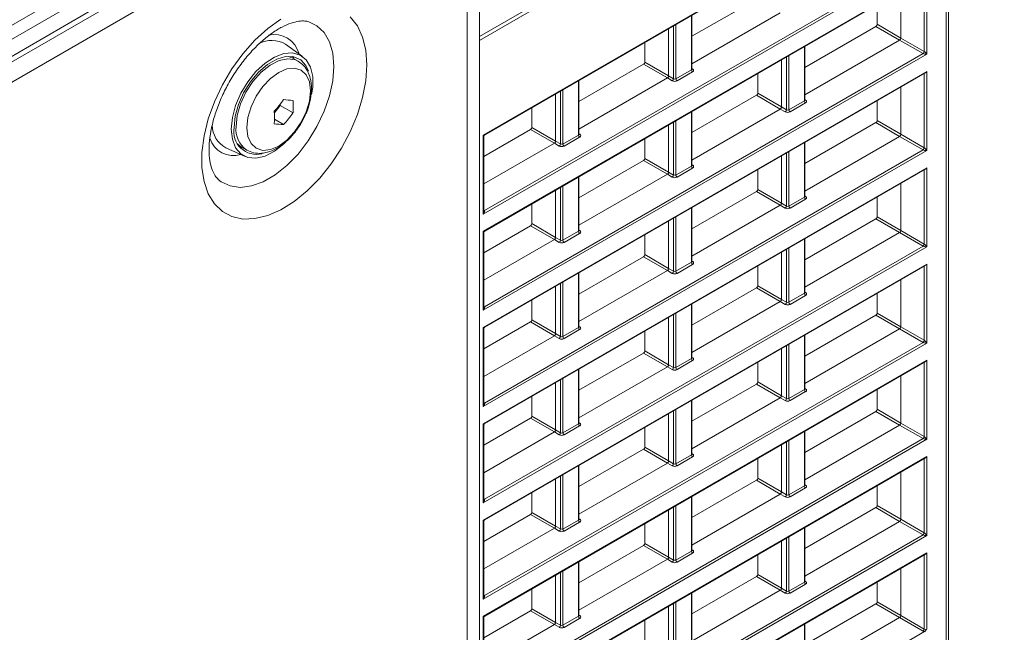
# Model space of a CAD drawing. Header units: millimetres. Extents: x 0 to 1118, y 0 to 864.
# Tile 226 of 256: x 955 to 984, y 368 to 386. Entities that reach past the tile are written whole.
import ezdxf

# ---------------------------------------------------------------- set-up
doc = ezdxf.new("R2010")
doc.units = ezdxf.units.MM

msp = doc.modelspace()

# ---------------------------------------------------------------- linework, layer by layer
at = {"color": 9, "linetype": 'Continuous', "lineweight": 0}
for p, q in [((884.531, 344.967), (1016.53, 421.169)), ((1016.634, 420.82), (884.635, 344.619)), ((884.635, 344.124), (1016.634, 420.326)), ((883.983, 342.983), (1016.79, 419.651)), ((969.021, 382.576), (981.98, 390.056)), ((981.98, 387.747), (969.021, 380.266)), ((969.057, 380.368), (981.874, 387.767)), ((969.021, 379.763), (981.98, 387.243)), ((981.91, 385.015), (981.91, 387.186)), ((981.98, 387.243), (981.98, 384.934)), ((975.105, 384.481), (975.105, 386.071)), ((974.58, 384.22), (974.58, 385.768)), ((974.65, 385.808), (974.65, 384.219)), ((981.19, 385.349), (980.495, 385.75)), ((980.531, 385.811), (981.225, 385.41)), ((981.874, 384.954), (981.19, 385.349)), ((981.225, 385.41), (981.91, 385.015)), ((978.407, 383.575), (978.407, 385.164)), ((981.98, 384.934), (969.021, 377.453)), ((969.057, 377.555), (981.874, 384.954)), ((977.882, 383.313), (977.882, 384.861)), ((977.952, 384.901), (977.952, 383.312)), ((974.4, 384.242), (973.705, 384.643)), ((973.741, 384.704), (974.435, 384.303)), ((975.119, 384.516), (975.141, 384.503)), ((969.021, 376.95), (981.98, 384.43)), ((974.545, 384.159), (974.4, 384.242)), ((974.435, 384.303), (974.58, 384.22)), ((974.65, 384.219), (975.105, 384.481)), ((975.139, 384.421), (974.685, 384.158)), ((981.91, 382.202), (981.91, 384.373)), ((981.98, 384.43), (981.98, 382.121)), ((971.803, 382.575), (971.803, 384.164)), ((971.278, 382.314), (971.278, 383.861)), ((971.348, 383.902), (971.348, 382.313)), ((977.702, 383.335), (977.007, 383.737)), ((977.043, 383.798), (977.738, 383.397)), ((977.847, 383.252), (977.702, 383.335)), ((977.738, 383.397), (977.882, 383.313)), ((977.952, 383.312), (978.407, 383.575)), ((978.442, 383.514), (977.987, 383.251)), ((978.422, 383.609), (978.443, 383.596)), ((975.105, 381.668), (975.105, 383.258)), ((970.438, 382.798), (971.133, 382.397)), ((974.58, 381.407), (974.58, 382.955)), ((974.65, 382.995), (974.65, 381.406)), ((981.19, 382.536), (980.495, 382.937)), ((980.531, 382.998), (981.225, 382.597)), ((969.021, 380.266), (969.021, 382.576)), ((971.098, 382.336), (970.403, 382.737)), ((971.348, 382.313), (971.803, 382.575)), ((971.837, 382.514), (971.383, 382.252)), ((971.817, 382.61), (971.838, 382.597)), ((981.874, 382.141), (981.19, 382.536)), ((981.225, 382.597), (981.91, 382.202)), ((971.242, 382.252), (971.098, 382.336)), ((971.133, 382.397), (971.278, 382.314)), ((978.407, 380.762), (978.407, 382.351)), ((981.98, 382.121), (969.021, 374.64)), ((969.057, 374.742), (981.874, 382.141)), ((977.882, 380.5), (977.882, 382.048)), ((977.952, 382.088), (977.952, 380.499)), ((969.021, 374.137), (981.98, 381.617)), ((974.4, 381.429), (973.705, 381.83)), ((973.741, 381.891), (974.435, 381.49)), ((974.65, 381.406), (975.105, 381.668)), ((975.139, 381.608), (974.685, 381.345)), ((975.119, 381.703), (975.141, 381.69)), ((981.98, 381.617), (981.98, 379.308)), ((971.803, 379.762), (971.803, 381.351)), ((974.545, 381.346), (974.4, 381.429)), ((974.435, 381.49), (974.58, 381.407)), ((981.91, 379.389), (981.91, 381.56)), ((971.278, 379.501), (971.278, 381.048)), ((971.348, 381.089), (971.348, 379.5)), ((977.702, 380.523), (977.007, 380.924)), ((977.043, 380.985), (977.738, 380.584)), ((977.952, 380.499), (978.407, 380.762)), ((978.422, 380.796), (978.443, 380.783)), ((977.847, 380.439), (977.702, 380.523)), ((977.738, 380.584), (977.882, 380.5)), ((978.442, 380.701), (977.987, 380.438)), ((969.036, 380.381), (969.057, 380.368)), ((974.65, 380.182), (974.65, 378.593)), ((975.105, 378.855), (975.105, 380.445)), ((980.531, 380.185), (981.225, 379.784)), ((971.098, 379.523), (970.403, 379.924)), ((970.438, 379.985), (971.133, 379.584)), ((974.58, 378.594), (974.58, 380.142)), ((981.19, 379.723), (980.495, 380.124)), ((969.021, 377.453), (969.021, 379.763)), ((971.348, 379.5), (971.803, 379.762)), ((971.837, 379.701), (971.383, 379.439)), ((971.817, 379.797), (971.838, 379.784)), ((981.874, 379.328), (981.19, 379.723)), ((981.225, 379.784), (981.91, 379.389)), ((981.98, 379.308), (969.021, 371.827)), ((969.057, 371.929), (981.874, 379.328)), ((971.242, 379.439), (971.098, 379.523)), ((971.133, 379.584), (971.278, 379.501)), ((978.407, 377.949), (978.407, 379.538)), ((974.4, 378.616), (973.705, 379.017)), ((973.741, 379.079), (974.435, 378.677)), ((977.882, 377.687), (977.882, 379.235)), ((977.952, 379.275), (977.952, 377.686)), ((969.021, 371.324), (981.98, 378.804)), ((974.65, 378.593), (975.105, 378.855)), ((975.139, 378.795), (974.685, 378.532)), ((975.119, 378.89), (975.141, 378.877)), ((981.91, 376.576), (981.91, 378.747)), ((981.98, 378.804), (981.98, 376.495)), ((971.803, 376.949), (971.803, 378.538)), ((974.545, 378.533), (974.4, 378.616)), ((974.435, 378.677), (974.58, 378.594)), ((971.278, 376.688), (971.278, 378.235)), ((971.348, 378.276), (971.348, 376.687)), ((977.043, 378.172), (977.738, 377.771)), ((977.702, 377.71), (977.007, 378.111)), ((977.952, 377.686), (978.407, 377.949)), ((978.442, 377.888), (977.987, 377.625)), ((978.422, 377.983), (978.443, 377.97)), ((975.105, 376.042), (975.105, 377.632)), ((977.847, 377.626), (977.702, 377.71)), ((977.738, 377.771), (977.882, 377.687)), ((969.036, 377.568), (969.057, 377.555)), ((974.58, 375.781), (974.58, 377.329)), ((974.65, 377.369), (974.65, 375.78)), ((981.19, 376.91), (980.495, 377.311)), ((980.531, 377.372), (981.225, 376.971)), ((971.098, 376.71), (970.403, 377.111)), ((970.438, 377.172), (971.133, 376.771)), ((969.021, 374.64), (969.021, 376.95)), ((971.133, 376.771), (971.278, 376.688)), ((971.348, 376.687), (971.803, 376.949)), ((971.837, 376.888), (971.383, 376.626)), ((971.817, 376.984), (971.838, 376.971)), ((978.407, 375.136), (978.407, 376.725)), ((981.874, 376.515), (981.19, 376.91)), ((981.225, 376.971), (981.91, 376.576)), ((981.98, 376.495), (969.021, 369.014)), ((969.057, 369.116), (981.874, 376.515)), ((971.242, 376.626), (971.098, 376.71)), ((977.952, 376.462), (977.952, 374.873)), ((974.4, 375.803), (973.705, 376.204)), ((973.741, 376.266), (974.435, 375.864)), ((977.882, 374.874), (977.882, 376.422)), ((969.021, 368.511), (981.98, 375.991)), ((974.435, 375.864), (974.58, 375.781)), ((974.65, 375.78), (975.105, 376.042)), ((975.139, 375.982), (974.685, 375.719)), ((975.119, 376.077), (975.141, 376.064)), ((981.91, 373.763), (981.91, 375.934)), ((981.98, 375.991), (981.98, 373.682)), ((971.803, 374.136), (971.803, 375.725)), ((974.545, 375.72), (974.4, 375.803)), ((971.278, 373.875), (971.278, 375.422)), ((971.348, 375.463), (971.348, 373.874)), ((977.702, 374.897), (977.007, 375.298)), ((977.043, 375.359), (977.738, 374.958)), ((977.952, 374.873), (978.407, 375.136)), ((978.442, 375.075), (977.987, 374.812)), ((978.422, 375.17), (978.443, 375.157)), ((969.036, 374.755), (969.057, 374.742)), ((975.105, 373.229), (975.105, 374.819)), ((977.847, 374.813), (977.702, 374.897)), ((977.738, 374.958), (977.882, 374.874)), ((974.58, 372.968), (974.58, 374.516)), ((974.65, 374.556), (974.65, 372.967)), ((981.19, 374.097), (980.495, 374.498)), ((980.531, 374.559), (981.225, 374.158)), ((969.021, 371.827), (969.021, 374.137)), ((971.098, 373.897), (970.403, 374.298)), ((970.438, 374.359), (971.133, 373.958)), ((971.348, 373.874), (971.803, 374.136)), ((971.817, 374.171), (971.838, 374.158)), ((981.225, 374.158), (981.91, 373.763)), ((971.242, 373.813), (971.098, 373.897)), ((971.133, 373.958), (971.278, 373.875)), ((971.837, 374.075), (971.383, 373.813)), ((978.407, 372.323), (978.407, 373.912)), ((981.874, 373.702), (981.19, 374.097)), ((981.98, 373.682), (969.021, 366.201)), ((969.057, 366.303), (981.874, 373.702)), ((977.882, 372.061), (977.882, 373.609)), ((977.952, 373.649), (977.952, 372.06)), ((974.4, 372.99), (973.705, 373.391)), ((973.741, 373.453), (974.435, 373.051)), ((975.119, 373.264), (975.141, 373.251)), ((969.021, 365.698), (981.98, 373.178)), ((974.545, 372.907), (974.4, 372.99)), ((974.435, 373.051), (974.58, 372.968)), ((974.65, 372.967), (975.105, 373.229)), ((975.139, 373.169), (974.685, 372.906)), ((981.91, 370.95), (981.91, 373.121)), ((981.98, 373.178), (981.98, 370.869)), ((971.803, 371.323), (971.803, 372.912)), ((971.278, 371.062), (971.278, 372.609)), ((971.348, 372.65), (971.348, 371.061)), ((977.702, 372.084), (977.007, 372.485)), ((977.043, 372.546), (977.738, 372.145)), ((977.738, 372.145), (977.882, 372.061)), ((977.952, 372.06), (978.407, 372.323)), ((978.442, 372.262), (977.987, 371.999)), ((978.422, 372.357), (978.443, 372.344)), ((969.036, 371.942), (969.057, 371.929)), ((975.105, 370.416), (975.105, 372.006)), ((977.847, 372), (977.702, 372.084)), ((970.438, 371.546), (971.133, 371.145)), ((974.58, 370.155), (974.58, 371.703)), ((974.65, 371.743), (974.65, 370.154)), ((981.19, 371.284), (980.495, 371.685)), ((980.531, 371.746), (981.225, 371.345)), ((969.021, 369.014), (969.021, 371.324)), ((971.098, 371.084), (970.403, 371.485)), ((971.348, 371.061), (971.803, 371.323)), ((971.837, 371.262), (971.383, 371)), ((971.817, 371.358), (971.838, 371.345)), ((981.874, 370.889), (981.19, 371.284)), ((981.225, 371.345), (981.91, 370.95)), ((971.242, 371), (971.098, 371.084)), ((971.133, 371.145), (971.278, 371.062)), ((978.407, 369.51), (978.407, 371.099)), ((981.98, 370.869), (969.021, 363.388)), ((969.057, 363.49), (981.874, 370.889)), ((977.882, 369.248), (977.882, 370.796)), ((977.952, 370.837), (977.952, 369.247)), ((974.4, 370.177), (973.705, 370.578)), ((973.741, 370.64), (974.435, 370.238)), ((974.65, 370.154), (975.105, 370.416)), ((975.119, 370.451), (975.141, 370.438)), ((969.021, 362.885), (981.98, 370.365)), ((971.803, 368.51), (971.803, 370.099)), ((974.545, 370.094), (974.4, 370.177)), ((974.435, 370.238), (974.58, 370.155)), ((975.139, 370.356), (974.685, 370.093)), ((981.91, 368.137), (981.91, 370.308)), ((981.98, 370.365), (981.98, 368.136)), ((971.348, 369.837), (971.348, 368.248)), ((971.278, 368.249), (971.278, 369.796)), ((977.702, 369.271), (977.007, 369.672)), ((977.043, 369.733), (977.738, 369.332)), ((978.422, 369.544), (978.443, 369.531)), ((977.847, 369.187), (977.702, 369.271)), ((977.738, 369.332), (977.882, 369.248)), ((977.952, 369.247), (978.407, 369.51)), ((978.442, 369.449), (977.987, 369.186)), ((969.036, 369.129), (969.057, 369.116)), ((975.105, 367.603), (975.105, 369.193)), ((971.098, 368.271), (970.403, 368.672)), ((970.438, 368.733), (971.133, 368.332)), ((974.58, 367.342), (974.58, 368.89)), ((974.65, 368.93), (974.65, 367.341)), ((981.19, 368.471), (980.495, 368.872)), ((980.531, 368.933), (981.225, 368.532)), ((969.021, 366.201), (969.021, 368.511)), ((971.348, 368.248), (971.803, 368.51)), ((971.837, 368.449), (971.383, 368.187)), ((971.817, 368.545), (971.838, 368.532)), ((981.874, 368.076), (981.19, 368.471)), ((981.225, 368.532), (981.91, 368.137)), ((971.242, 368.188), (971.098, 368.271)), ((971.133, 368.332), (971.278, 368.249)), ((978.407, 366.697), (978.407, 368.286))]:
    msp.add_line(p, q, dxfattribs=at)
at = {"color": 7, "linetype": 'Continuous', "lineweight": 15}
for p, q in [((884.531, 343.895), (1016.53, 420.097)), ((968.911, 385.453), (982.622, 393.368)), ((982.551, 393.216), (968.911, 385.342)), ((982.551, 353.69), (982.551, 393.216)), ((982.622, 393.368), (982.622, 353.649)), ((969.061, 382.582), (981.919, 390.005)), ((968.911, 339.883), (968.911, 388.365)), ((968.551, 339.677), (968.551, 388.159)), ((968.552, 339.676), (968.552, 388.158)), ((969.061, 379.769), (981.944, 387.206)), ((981.225, 385.41), (981.225, 386.791)), ((975.119, 385.46), (977.007, 386.55)), ((980.531, 385.811), (980.531, 386.39)), ((975.119, 384.657), (977.702, 386.148)), ((975.119, 384.502), (975.119, 386.079)), ((974.435, 385.684), (974.435, 384.303)), ((978.422, 384.553), (980.495, 385.75)), ((978.422, 383.751), (981.19, 385.349)), ((963.741, 384.869), (963.244, 385.228)), ((973.741, 384.704), (973.741, 385.283)), ((978.422, 383.596), (978.422, 385.172)), ((963.458, 384.819), (963.313, 384.875)), ((963.608, 384.733), (963.458, 384.819)), ((977.738, 384.778), (977.738, 383.397)), ((971.817, 383.553), (973.705, 384.643)), ((969.061, 376.956), (981.944, 384.393)), ((971.817, 382.751), (974.4, 384.242)), ((977.043, 383.798), (977.043, 384.376)), ((971.817, 382.596), (971.817, 384.173)), ((981.225, 382.597), (981.225, 383.978)), ((971.133, 383.778), (971.133, 382.397)), ((975.119, 382.647), (977.007, 383.737)), ((962.913, 383.217), (963.088, 383.434)), ((963.088, 383.434), (963.088, 383.482)), ((963.459, 383.22), (963.088, 383.434)), ((970.438, 382.798), (970.438, 383.377)), ((975.119, 381.844), (977.702, 383.335)), ((980.531, 382.998), (980.531, 383.577)), ((975.119, 381.689), (975.119, 383.266)), ((963.185, 382.88), (962.915, 383.035)), ((974.435, 382.871), (974.435, 381.49)), ((978.422, 381.74), (980.495, 382.937)), ((969.036, 381.948), (970.403, 382.737)), ((969.036, 380.344), (969.036, 382.538)), ((973.741, 381.891), (973.741, 382.47)), ((978.422, 380.938), (981.19, 382.536)), ((961.497, 382.202), (962.057, 381.951)), ((961.986, 382.205), (961.905, 382.211)), ((961.958, 382.221), (962.108, 382.135)), ((969.036, 381.146), (971.098, 382.336)), ((978.422, 380.783), (978.422, 382.359)), ((977.738, 381.965), (977.738, 380.584)), ((971.817, 380.74), (973.705, 381.83)), ((969.061, 374.143), (981.944, 381.58)), ((971.817, 379.938), (974.4, 381.429)), ((971.817, 379.783), (971.817, 381.36)), ((977.043, 380.985), (977.043, 381.563)), ((981.225, 379.784), (981.225, 381.165)), ((971.133, 380.965), (971.133, 379.584)), ((975.119, 379.834), (977.007, 380.924)), ((980.531, 380.185), (980.531, 380.764)), ((970.438, 379.985), (970.438, 380.564)), ((975.119, 379.031), (977.702, 380.523)), ((975.119, 378.876), (975.119, 380.453)), ((969.036, 379.135), (970.403, 379.924)), ((974.435, 380.058), (974.435, 378.677)), ((978.422, 378.927), (980.495, 380.124)), ((969.036, 377.532), (969.036, 379.725)), ((973.741, 379.079), (973.741, 379.657)), ((978.422, 378.125), (981.19, 379.723)), ((969.036, 378.333), (971.098, 379.523)), ((978.422, 377.97), (978.422, 379.546)), ((971.817, 377.927), (973.705, 379.017)), ((977.738, 379.152), (977.738, 377.771)), ((969.061, 371.33), (981.944, 378.767)), ((977.043, 378.172), (977.043, 378.75)), ((971.817, 377.125), (974.4, 378.616)), ((971.817, 376.97), (971.817, 378.547)), ((971.133, 378.152), (971.133, 376.771)), ((981.225, 376.971), (981.225, 378.352)), ((975.119, 377.021), (977.007, 378.111)), ((980.531, 377.372), (980.531, 377.951)), ((970.438, 377.172), (970.438, 377.751)), ((975.119, 376.218), (977.702, 377.71)), ((975.119, 376.063), (975.119, 377.64)), ((978.422, 376.114), (980.495, 377.311)), ((969.036, 376.322), (970.403, 377.111)), ((974.435, 377.245), (974.435, 375.864)), ((969.036, 374.719), (969.036, 376.912)), ((973.741, 376.266), (973.741, 376.844)), ((978.422, 375.312), (981.19, 376.91)), ((978.422, 375.157), (978.422, 376.733)), ((969.036, 375.52), (971.098, 376.71)), ((971.817, 375.114), (973.705, 376.204)), ((977.738, 376.339), (977.738, 374.958)), ((969.061, 368.517), (981.944, 375.954)), ((977.043, 375.359), (977.043, 375.938)), ((971.817, 374.312), (974.4, 375.803)), ((971.817, 374.157), (971.817, 375.734)), ((971.133, 375.339), (971.133, 373.958)), ((975.119, 374.208), (977.007, 375.298)), ((981.225, 374.158), (981.225, 375.539)), ((980.531, 374.559), (980.531, 375.138)), ((970.438, 374.359), (970.438, 374.938)), ((975.119, 373.405), (977.702, 374.897)), ((975.119, 373.25), (975.119, 374.827)), ((974.435, 374.432), (974.435, 373.051)), ((978.422, 373.301), (980.495, 374.498)), ((969.036, 373.509), (970.403, 374.298)), ((969.036, 371.906), (969.036, 374.099)), ((969.036, 372.707), (971.098, 373.897)), ((973.741, 373.453), (973.741, 374.031)), ((978.422, 372.499), (981.19, 374.097)), ((978.422, 372.344), (978.422, 373.92)), ((971.817, 372.301), (973.705, 373.391)), ((977.738, 373.526), (977.738, 372.145)), ((969.061, 365.704), (981.944, 373.141)), ((971.817, 371.499), (974.4, 372.99)), ((977.043, 372.546), (977.043, 373.125)), ((971.817, 371.344), (971.817, 372.921)), ((981.225, 371.345), (981.225, 372.726)), ((971.133, 372.526), (971.133, 371.145)), ((975.119, 371.395), (977.007, 372.485)), ((970.438, 371.546), (970.438, 372.125)), ((980.531, 371.746), (980.531, 372.325)), ((975.119, 370.592), (977.702, 372.084)), ((975.119, 370.437), (975.119, 372.014)), ((974.435, 371.619), (974.435, 370.238)), ((978.422, 370.488), (980.495, 371.685)), ((969.036, 370.696), (970.403, 371.485)), ((969.036, 369.093), (969.036, 371.286)), ((978.422, 369.686), (981.19, 371.284)), ((969.036, 369.894), (971.098, 371.084)), ((973.741, 370.64), (973.741, 371.218)), ((978.422, 369.531), (978.422, 371.107)), ((977.738, 370.713), (977.738, 369.332)), ((971.817, 369.488), (973.705, 370.578)), ((969.061, 362.891), (981.944, 370.328)), ((971.817, 368.686), (974.4, 370.177)), ((971.817, 368.531), (971.817, 370.108)), ((977.043, 369.733), (977.043, 370.312)), ((981.225, 368.532), (981.225, 369.913)), ((971.133, 369.713), (971.133, 368.332)), ((975.119, 368.582), (977.007, 369.672)), ((970.438, 368.733), (970.438, 369.312)), ((975.119, 367.779), (977.702, 369.271)), ((980.531, 368.933), (980.531, 369.512)), ((975.119, 367.624), (975.119, 369.201)), ((969.036, 367.883), (970.403, 368.672)), ((974.435, 368.806), (974.435, 367.425)), ((978.422, 367.675), (980.495, 368.872)), ((969.036, 366.28), (969.036, 368.473)), ((973.741, 367.827), (973.741, 368.405)), ((978.422, 366.873), (981.19, 368.471)), ((969.036, 367.081), (971.098, 368.271)), ((978.422, 366.718), (978.422, 368.294)), ((969.082, 360.651), (981.919, 368.061))]:
    msp.add_line(p, q, dxfattribs=at)
at = {"color": 9, "linetype": 'Continuous', "lineweight": 0, "flags": 128}
for points in [[(963.106, 385.965), (962.72, 385.689), (962.346, 385.348), (961.995, 384.953), (961.675, 384.513), (961.395, 384.04), (961.161, 383.547), (960.981, 383.045), (960.858, 382.548), (960.795, 382.069), (960.795, 381.62), (960.858, 381.213), (960.981, 380.858), (961.161, 380.565), (961.395, 380.341), (961.675, 380.192), (961.995, 380.121), (962.346, 380.132), (962.72, 380.222), (963.106, 380.391), (963.494, 380.633), (963.875, 380.943), (964.239, 381.312), (964.575, 381.731), (964.876, 382.189), (965.134, 382.673), (965.342, 383.173), (965.494, 383.674), (965.587, 384.163), (965.619, 384.629)], [(965.619, 384.629), (965.587, 385.058), (965.494, 385.44), (965.342, 385.766), (965.134, 386.025)], [(963.918, 385.887), (964.16, 385.77), (964.37, 385.569), (964.526, 385.298), (964.622, 384.965), (964.654, 384.582), (964.622, 384.162), (964.526, 383.719), (964.37, 383.268), (964.16, 382.824), (963.902, 382.404), (963.605, 382.02), (963.279, 381.686), (962.936, 381.414), (962.586, 381.212), (962.243, 381.088), (961.917, 381.046), (961.62, 381.087), (961.362, 381.209), (961.273, 381.279)], [(961.797, 382.821), (961.83, 383.145), (961.928, 383.487), (962.085, 383.826), (962.289, 384.14), (962.53, 384.409), (962.791, 384.618), (963.057, 384.752), (963.309, 384.803), (963.534, 384.768), (963.619, 384.726)], [(962.109, 382.79), (962.141, 382.53), (962.234, 382.324), (962.382, 382.187), (962.575, 382.127), (962.8, 382.149), (963.041, 382.252), (963.282, 382.428), (963.507, 382.665), (963.7, 382.948), (963.848, 383.256), (963.941, 383.569), (963.973, 383.866), (963.941, 384.126), (963.848, 384.332), (963.7, 384.469), (963.507, 384.529), (963.282, 384.507), (963.041, 384.404), (962.8, 384.228), (962.575, 383.991), (962.382, 383.709), (962.234, 383.4), (962.141, 383.087), (962.109, 382.79)]]:
    msp.add_lwpolyline(points, dxfattribs=at)
at = {"color": 7, "linetype": 'Continuous', "lineweight": 15, "flags": 128}
for points in [[(961.656, 382.75), (961.688, 383.086), (961.783, 383.441), (961.935, 383.797), (962.137, 384.132), (962.377, 384.431), (962.642, 384.676), (962.919, 384.854), (963.192, 384.956), (963.446, 384.976), (963.668, 384.913), (963.846, 384.771), (963.971, 384.557), (964.035, 384.283), (964.035, 383.963), (964.004, 383.757)], [(963.91, 384.443), (963.836, 384.605), (963.683, 384.773), (963.482, 384.862), (963.244, 384.869), (962.984, 384.793), (962.715, 384.638), (962.455, 384.413), (962.217, 384.132), (962.016, 383.81), (961.863, 383.467), (961.768, 383.122), (961.736, 382.796)], [(963.44, 384.87), (963.482, 384.81), (963.486, 384.803)], [(963.252, 382.374), (963.192, 382.316), (962.919, 382.103), (962.642, 381.962), (962.377, 381.9), (962.137, 381.922), (961.935, 382.025), (961.783, 382.205), (961.688, 382.45), (961.656, 382.75)], [(961.837, 382.319), (961.85, 382.305), (961.958, 382.221)]]:
    msp.add_lwpolyline(points, dxfattribs=at)
at = {"color": 9, "linetype": 'Continuous', "lineweight": 0}
for centre, radius, start, end in [((962.908, 384.763), 0.749, 14.1385, 102.747), ((981.83, 385.02), 0.0793, 303.5222, 356.4778), ((975.125, 384.526), 0.0278, 257.7331, 303.5435), ((974.501, 384.225), 0.0793, 303.5222, 356.4778), ((974.727, 384.222), 0.077, 182.6523, 236.7703), ((975.182, 384.485), 0.077, 182.6523, 236.7703), ((978.484, 383.578), 0.077, 182.6523, 236.7703), ((978.427, 383.619), 0.0278, 257.7331, 303.5435), ((977.803, 383.318), 0.0793, 303.5222, 356.4778), ((978.029, 383.316), 0.077, 182.6523, 236.7703), ((962.513, 382.732), 0.721, 172.8586, 236.1209), ((961.724, 382.709), 0.736, 197.8129, 286.85), ((971.879, 382.579), 0.077, 182.6523, 236.7703), ((971.823, 382.62), 0.0278, 257.7331, 303.5435), ((971.199, 382.319), 0.0793, 303.5222, 356.4778), ((971.425, 382.316), 0.077, 182.6523, 236.7703), ((981.83, 382.207), 0.0793, 303.5222, 356.4778), ((975.182, 381.672), 0.077, 182.6523, 236.7703), ((975.125, 381.713), 0.0278, 257.7331, 303.5435), ((974.501, 381.412), 0.0793, 303.5222, 356.4778), ((974.727, 381.409), 0.077, 182.6523, 236.7703), ((978.484, 380.765), 0.077, 182.6523, 236.7703), ((978.427, 380.806), 0.0278, 257.7331, 303.5435), ((977.803, 380.505), 0.0793, 303.5222, 356.4778), ((978.029, 380.503), 0.077, 182.6523, 236.7703), ((969.042, 380.391), 0.0274, 255.9919, 303.7184), ((971.879, 379.766), 0.077, 182.6523, 236.7703), ((971.823, 379.807), 0.0278, 257.7331, 303.5435), ((971.199, 379.506), 0.0793, 303.5222, 356.4778), ((971.425, 379.503), 0.077, 182.6523, 236.7703), ((981.83, 379.394), 0.0793, 303.5222, 356.4778), ((975.182, 378.859), 0.077, 182.6523, 236.7703), ((975.125, 378.9), 0.0278, 257.7331, 303.5435), ((974.501, 378.599), 0.0793, 303.5222, 356.4778), ((974.727, 378.597), 0.077, 182.6523, 236.7703), ((978.484, 377.952), 0.077, 182.6523, 236.7703), ((978.427, 377.993), 0.0278, 257.7331, 303.5435), ((977.803, 377.692), 0.0793, 303.5222, 356.4778), ((978.029, 377.69), 0.077, 182.6523, 236.7703), ((969.042, 377.578), 0.0274, 255.9919, 303.7184), ((971.879, 376.953), 0.077, 182.6523, 236.7703), ((971.823, 376.994), 0.0278, 257.7331, 303.5435), ((971.199, 376.693), 0.0793, 303.5222, 356.4778), ((971.425, 376.69), 0.077, 182.6523, 236.7703), ((981.83, 376.581), 0.0793, 303.5222, 356.4778), ((975.182, 376.046), 0.077, 182.6523, 236.7703), ((975.125, 376.087), 0.0278, 257.7331, 303.5435), ((974.501, 375.786), 0.0793, 303.5222, 356.4778), ((974.727, 375.784), 0.077, 182.6523, 236.7703), ((978.484, 375.139), 0.077, 182.6523, 236.7703), ((978.427, 375.18), 0.0278, 257.7331, 303.5435), ((969.042, 374.765), 0.0274, 255.9919, 303.7184), ((977.803, 374.879), 0.0793, 303.5222, 356.4778), ((978.029, 374.877), 0.077, 182.6523, 236.7703), ((971.879, 374.14), 0.077, 182.6523, 236.7703), ((971.823, 374.181), 0.0278, 257.7331, 303.5435), ((971.199, 373.88), 0.0793, 303.5222, 356.4778), ((971.425, 373.877), 0.077, 182.6523, 236.7703), ((981.83, 373.768), 0.0793, 303.5222, 356.4778), ((975.182, 373.233), 0.077, 182.6523, 236.7703), ((975.125, 373.274), 0.0278, 257.7331, 303.5435), ((974.501, 372.973), 0.0793, 303.5222, 356.4778), ((974.727, 372.971), 0.077, 182.6523, 236.7703), ((978.484, 372.326), 0.077, 182.6523, 236.7703), ((978.427, 372.367), 0.0278, 257.7331, 303.5435), ((969.042, 371.952), 0.0277, 257.5371, 303.5633), ((977.803, 372.066), 0.0793, 303.5222, 356.4778), ((978.029, 372.064), 0.077, 182.6523, 236.7703), ((971.879, 371.327), 0.077, 182.6523, 236.7703), ((971.823, 371.368), 0.0278, 257.7331, 303.5435), ((971.199, 371.067), 0.0793, 303.5222, 356.4778), ((971.425, 371.064), 0.077, 182.6523, 236.7703), ((981.83, 370.955), 0.0793, 303.5222, 356.4778), ((975.182, 370.42), 0.077, 182.6523, 236.7703), ((975.125, 370.461), 0.0278, 257.7331, 303.5435), ((974.501, 370.16), 0.0793, 303.5222, 356.4778), ((974.727, 370.158), 0.077, 182.6523, 236.7703), ((978.427, 369.554), 0.0278, 257.7331, 303.5435), ((977.803, 369.253), 0.0793, 303.5222, 356.4778), ((978.029, 369.251), 0.077, 182.6523, 236.7703), ((978.484, 369.513), 0.077, 182.6523, 236.7703), ((969.042, 369.139), 0.0277, 257.5371, 303.5633), ((971.879, 368.514), 0.077, 182.6523, 236.7703), ((971.823, 368.555), 0.0278, 257.7331, 303.5435), ((971.199, 368.254), 0.0793, 303.5222, 356.4778), ((971.425, 368.251), 0.077, 182.6523, 236.7703), ((981.83, 368.142), 0.0793, 303.5222, 356.4778)]:
    msp.add_arc(centre, radius, start, end, dxfattribs=at)
at = {"color": 7, "linetype": 'Continuous', "lineweight": 15}
for centre, radius, start, end in [((962.836, 384.551), 0.79, 58.9306, 118.4862), ((959.472, 386.314), 4.593, 318.4767, 323.9341), ((963.701, 387.841), 4.262, 263.041, 266.7399), ((959.806, 383.403), 3.658, 357.1372, 2.8628), ((959.258, 383.087), 3.658, 357.1372, 2.8628), ((959.746, 385.924), 4.593, 318.4767, 323.9341), ((961.877, 382.891), 0.786, 182.1605, 241.1423), ((962.395, 382.678), 0.67, 169.9194, 283.222), ((963.427, 387.135), 4.262, 263.041, 266.7399)]:
    msp.add_arc(centre, radius, start, end, dxfattribs=at)
for centre, major_axis, ratio, start_param, end_param in [((980.495, 385.791), (0.025, 0.0433), 0.577557, 3.927062, 5.497554), ((981.19, 385.39), (0.025, 0.0433), 0.577557, 3.927062, 5.497554), ((973.705, 384.684), (0.025, 0.0433), 0.577557, 3.927062, 5.497554), ((981.944, 384.451), (0.0354, 0.0612), 0.577335, 3.92695, 4.71243), ((977.007, 383.777), (0.025, 0.0433), 0.577557, 3.927062, 5.497554), ((970.403, 382.778), (0.025, 0.0433), 0.577557, 3.927062, 5.497554), ((980.495, 382.978), (0.025, 0.0433), 0.577557, 3.927062, 5.497554), ((981.19, 382.577), (0.025, 0.0433), 0.577557, 3.927062, 5.497554), ((973.705, 381.871), (0.025, 0.0433), 0.577557, 3.927062, 5.497554), ((981.944, 381.638), (0.0354, 0.0612), 0.577335, 3.92695, 4.71243), ((977.007, 380.964), (0.025, 0.0433), 0.577557, 3.927062, 5.497554), ((980.495, 380.165), (0.025, 0.0433), 0.577557, 3.927062, 5.497554), ((970.403, 379.965), (0.025, 0.0433), 0.577557, 3.927062, 5.497554), ((981.19, 379.764), (0.025, 0.0433), 0.577557, 3.927062, 5.497554), ((973.705, 379.058), (0.025, 0.0433), 0.577557, 3.927062, 5.497554), ((981.944, 378.825), (0.0354, 0.0612), 0.577335, 3.92695, 4.71243), ((977.007, 378.151), (0.025, 0.0433), 0.577557, 3.927062, 5.497554), ((980.495, 377.352), (0.025, 0.0433), 0.577557, 3.927062, 5.497554), ((970.403, 377.152), (0.025, 0.0433), 0.577557, 3.927062, 5.497554), ((981.19, 376.951), (0.025, 0.0433), 0.577557, 3.927062, 5.497554), ((973.705, 376.245), (0.025, 0.0433), 0.577557, 3.927062, 5.497554), ((981.944, 376.012), (0.0354, 0.0612), 0.577335, 3.92695, 4.71243), ((977.007, 375.338), (0.025, 0.0433), 0.577557, 3.927062, 5.497554), ((980.495, 374.539), (0.025, 0.0433), 0.577557, 3.927062, 5.497554), ((970.403, 374.339), (0.025, 0.0433), 0.577557, 3.927062, 5.497554), ((981.19, 374.138), (0.025, 0.0433), 0.577557, 3.927062, 5.497554), ((973.705, 373.432), (0.025, 0.0433), 0.577557, 3.927062, 5.497554), ((981.944, 373.199), (0.0354, 0.0612), 0.577335, 3.92695, 4.71243), ((977.007, 372.525), (0.025, 0.0433), 0.577557, 3.927062, 5.497554), ((970.403, 371.526), (0.025, 0.0433), 0.577557, 3.927062, 5.497554), ((980.495, 371.726), (0.025, 0.0433), 0.577557, 3.927062, 5.497554), ((981.19, 371.325), (0.025, 0.0433), 0.577557, 3.927062, 5.497554), ((973.705, 370.619), (0.025, 0.0433), 0.577557, 3.927062, 5.497554), ((981.944, 370.386), (0.0354, 0.0612), 0.577335, 3.92695, 4.71243), ((977.007, 369.712), (0.025, 0.0433), 0.577557, 3.927062, 5.497554), ((970.403, 368.713), (0.025, 0.0433), 0.577557, 3.927062, 5.497554), ((980.495, 368.913), (0.025, 0.0433), 0.577557, 3.927062, 5.497554), ((981.19, 368.512), (0.025, 0.0433), 0.577557, 3.927062, 5.497554)]:
    msp.add_ellipse(centre, major_axis=major_axis, ratio=ratio, start_param=start_param, end_param=end_param, dxfattribs=at)
at = {"color": 9, "linetype": 'Continuous', "lineweight": 0}
for centre, major_axis, ratio, start_param, end_param in [((981.944, 384.954), (0.079, -0.0096), 0.22767, 3.650449, 5.203792), ((981.944, 384.954), (-0.0479, 0.0636), 0.227762, 4.221055, 5.774398), ((975.069, 384.503), (0.05, -0.0016), 0.597067, 5.516493, 6.301891), ((975.069, 384.463), (0.1, -0.0015), 0.587275, 5.506822, 7.060165), ((974.615, 384.241), (0.05, -0.0016), 0.597067, 3.96315, 5.516493), ((974.614, 384.2), (0.1, -0.0015), 0.587275, 3.953479, 5.506822), ((978.372, 383.597), (0.05, -0.0016), 0.597067, 5.516493, 6.301891), ((978.371, 383.556), (0.1, -0.0015), 0.587275, 5.506822, 7.060165), ((977.916, 383.294), (0.1, -0.0015), 0.587275, 3.953479, 5.506822), ((977.917, 383.334), (0.05, -0.0016), 0.597067, 3.96315, 5.516493), ((968.986, 382.596), (0.079, -0.0096), 0.22767, 5.203792, 6.00833), ((968.986, 382.596), (-0.0479, 0.0636), 0.227762, 3.423354, 4.221055), ((971.767, 382.597), (0.05, -0.0016), 0.597067, 5.516493, 6.301891), ((971.767, 382.556), (0.1, -0.0015), 0.587275, 5.506822, 7.060165), ((971.312, 382.294), (0.1, -0.0015), 0.587275, 3.953479, 5.506822), ((971.312, 382.334), (0.05, -0.0016), 0.597067, 3.96315, 5.516493), ((981.944, 382.141), (-0.0479, 0.0636), 0.227762, 4.221055, 5.774398), ((981.944, 382.141), (0.079, -0.0096), 0.22767, 3.650449, 5.203792), ((975.069, 381.69), (0.05, -0.0016), 0.597067, 5.516493, 6.301891), ((975.069, 381.65), (0.1, -0.0015), 0.587275, 5.506822, 7.060165), ((974.614, 381.387), (0.1, -0.0015), 0.587275, 3.953479, 5.506822), ((974.615, 381.428), (0.05, -0.0016), 0.597067, 3.96315, 5.516493), ((978.372, 380.784), (0.05, -0.0016), 0.597067, 5.516493, 6.301891), ((978.371, 380.743), (0.1, -0.0015), 0.587275, 5.506822, 7.060165), ((977.917, 380.521), (0.05, -0.0016), 0.597067, 3.96315, 5.516493), ((968.986, 380.287), (0.0734, 0.0797), 0.368963, 4.794987, 6.348331), ((968.986, 380.287), (0.032, 0.103), 0.368959, 4.629837, 5.415235), ((977.916, 380.481), (0.1, -0.0015), 0.587275, 3.953479, 5.506822), ((968.986, 379.783), (0.079, -0.0096), 0.22767, 5.203792, 6.00833), ((968.986, 379.783), (-0.0479, 0.0636), 0.227762, 3.423354, 4.221055), ((971.767, 379.784), (0.05, -0.0016), 0.597067, 5.516493, 6.301891), ((971.767, 379.743), (0.1, -0.0015), 0.587275, 5.506822, 7.060165), ((971.312, 379.481), (0.1, -0.0015), 0.587275, 3.953479, 5.506822), ((971.312, 379.521), (0.05, -0.0016), 0.597067, 3.96315, 5.516493), ((981.944, 379.328), (0.079, -0.0096), 0.22767, 3.650449, 5.203792), ((981.944, 379.328), (-0.0479, 0.0636), 0.227762, 4.221055, 5.774398), ((975.069, 378.877), (0.05, -0.0016), 0.597067, 5.516493, 6.301891), ((975.069, 378.837), (0.1, -0.0015), 0.587275, 5.506822, 7.060165), ((974.614, 378.574), (0.1, -0.0015), 0.587275, 3.953479, 5.506822), ((974.615, 378.615), (0.05, -0.0016), 0.597067, 3.96315, 5.516493), ((978.372, 377.971), (0.05, -0.0016), 0.597067, 5.516493, 6.301891), ((978.371, 377.93), (0.1, -0.0015), 0.587275, 5.506822, 7.060165), ((977.916, 377.668), (0.1, -0.0015), 0.587275, 3.953479, 5.506822), ((977.917, 377.708), (0.05, -0.0016), 0.597067, 3.96315, 5.516493), ((968.986, 377.474), (0.0734, 0.0797), 0.368963, 4.794987, 6.348331), ((968.986, 377.474), (0.032, 0.103), 0.368959, 4.629837, 5.415235), ((968.986, 376.97), (0.079, -0.0096), 0.22767, 5.203792, 5.989272), ((968.986, 376.97), (-0.0479, 0.0636), 0.227762, 3.435656, 4.221055), ((971.767, 376.971), (0.05, -0.0016), 0.597067, 5.516493, 6.301891), ((971.767, 376.93), (0.1, -0.0015), 0.587275, 5.506822, 7.060165), ((971.312, 376.668), (0.1, -0.0015), 0.587275, 3.953479, 5.506822), ((971.312, 376.708), (0.05, -0.0016), 0.597067, 3.96315, 5.516493), ((981.944, 376.515), (0.079, -0.0096), 0.22767, 3.650449, 5.203792), ((981.944, 376.515), (-0.0479, 0.0636), 0.227762, 4.221055, 5.774398), ((975.069, 376.064), (0.05, -0.0016), 0.597067, 5.516493, 6.301891), ((975.069, 376.024), (0.1, -0.0015), 0.587275, 5.506822, 7.060165), ((974.614, 375.761), (0.1, -0.0015), 0.587275, 3.953479, 5.506822), ((974.615, 375.802), (0.05, -0.0016), 0.597067, 3.96315, 5.516493), ((978.372, 375.158), (0.05, -0.0016), 0.597067, 5.516493, 6.301891), ((978.371, 375.117), (0.1, -0.0015), 0.587275, 5.506822, 7.060165), ((968.986, 374.661), (0.0734, 0.0797), 0.368963, 4.794987, 6.348331), ((968.986, 374.661), (0.032, 0.103), 0.368959, 4.629837, 5.415235), ((977.916, 374.855), (0.1, -0.0015), 0.587275, 3.953479, 5.506822), ((977.917, 374.895), (0.05, -0.0016), 0.597067, 3.96315, 5.516493), ((968.986, 374.157), (0.079, -0.0096), 0.22767, 5.203792, 5.989272), ((968.986, 374.157), (-0.0479, 0.0636), 0.227762, 3.435656, 4.221055), ((971.767, 374.158), (0.05, -0.0016), 0.597067, 5.516493, 6.301891), ((971.767, 374.118), (0.1, -0.0015), 0.587275, 5.506822, 7.060165), ((971.312, 373.895), (0.05, -0.0016), 0.597067, 3.96315, 5.516493), ((971.312, 373.855), (0.1, -0.0015), 0.587275, 3.953479, 5.506822), ((981.944, 373.702), (0.079, -0.0096), 0.22767, 3.650449, 5.203792), ((981.944, 373.702), (-0.0479, 0.0636), 0.227762, 4.221055, 5.774398), ((975.069, 373.251), (0.05, -0.0016), 0.597067, 5.516493, 6.301891), ((975.069, 373.211), (0.1, -0.0015), 0.587275, 5.506822, 7.060165), ((974.614, 372.948), (0.1, -0.0015), 0.587275, 3.953479, 5.506822), ((974.615, 372.989), (0.05, -0.0016), 0.597067, 3.96315, 5.516493), ((978.372, 372.345), (0.05, -0.0016), 0.597067, 5.516493, 6.301891), ((978.371, 372.304), (0.1, -0.0015), 0.587275, 5.506822, 7.060165), ((968.986, 371.848), (0.0734, 0.0797), 0.368963, 4.794987, 6.348331), ((968.986, 371.848), (0.032, 0.103), 0.368959, 4.629837, 5.415235), ((977.916, 372.042), (0.1, -0.0015), 0.587275, 3.953479, 5.506822), ((977.917, 372.082), (0.05, -0.0016), 0.597067, 3.96315, 5.516493), ((968.986, 371.344), (0.079, -0.0096), 0.22767, 5.203792, 5.989272), ((968.986, 371.344), (-0.0479, 0.0636), 0.227762, 3.423354, 4.221055), ((971.767, 371.345), (0.05, -0.0016), 0.597067, 5.516493, 6.301891), ((971.767, 371.305), (0.1, -0.0015), 0.587275, 5.506822, 7.060165), ((971.312, 371.042), (0.1, -0.0015), 0.587275, 3.953479, 5.506822), ((971.312, 371.083), (0.05, -0.0016), 0.597067, 3.96315, 5.516493), ((981.944, 370.889), (0.079, -0.0096), 0.22767, 3.650449, 5.203792), ((981.944, 370.889), (-0.0479, 0.0636), 0.227762, 4.221055, 5.774398), ((975.069, 370.438), (0.05, -0.0016), 0.597067, 5.516493, 6.301891), ((975.069, 370.398), (0.1, -0.0015), 0.587275, 5.506822, 7.060165), ((974.614, 370.135), (0.1, -0.0015), 0.587275, 3.953479, 5.506822), ((974.615, 370.176), (0.05, -0.0016), 0.597067, 3.96315, 5.516493), ((978.372, 369.532), (0.05, -0.0016), 0.597067, 5.516493, 6.301891), ((978.371, 369.491), (0.1, -0.0015), 0.587275, 5.506822, 7.060165), ((977.917, 369.269), (0.05, -0.0016), 0.597067, 3.96315, 5.516493), ((968.986, 369.035), (0.0734, 0.0797), 0.368963, 4.794987, 6.348331), ((968.986, 369.035), (0.032, 0.103), 0.368959, 4.629837, 5.415235), ((977.916, 369.229), (0.1, -0.0015), 0.587275, 3.953479, 5.506822), ((968.986, 368.531), (0.079, -0.0096), 0.22767, 5.203792, 5.989272), ((968.986, 368.531), (-0.0479, 0.0636), 0.227762, 3.435656, 4.221055), ((971.767, 368.532), (0.05, -0.0016), 0.597067, 5.516493, 6.301891), ((971.767, 368.492), (0.1, -0.0015), 0.587275, 5.506822, 7.060165), ((971.312, 368.229), (0.1, -0.0015), 0.587275, 3.953479, 5.506822), ((971.312, 368.27), (0.05, -0.0016), 0.597067, 3.96315, 5.516493), ((981.944, 368.158), (0.05, -0.0016), 0.597067, 3.96315, 5.516493), ((981.944, 368.118), (0.1, -0.0015), 0.587275, 3.953479, 4.469731)]:
    msp.add_ellipse(centre, major_axis=major_axis, ratio=ratio, start_param=start_param, end_param=end_param, dxfattribs=at)
at = {"color": 7, "linetype": 'Continuous', "lineweight": 15}
for points, knots in [([(961.007, 382.146), (961.008, 382.204), (961.012, 382.375), (961.052, 382.689), (961.147, 383.087), (961.29, 383.501), (961.478, 383.916), (961.707, 384.32), (961.969, 384.698), (962.255, 385.038), (962.554, 385.331), (962.855, 385.567), (963.144, 385.742), (963.409, 385.854), (963.634, 385.907), (963.81, 385.914), (963.886, 385.894), (963.923, 385.884)], [0, 0, 0, 0, 0.035619, 0.104169, 0.173415, 0.24337, 0.313859, 0.384648, 0.455485, 0.526041, 0.596058, 0.665308, 0.733644, 0.801125, 0.868291, 0.936139, 1, 1, 1, 1]), ([(963.836, 383.202), (963.84, 383.211), (963.896, 383.322), (963.958, 383.55), (964.009, 383.868), (963.991, 384.16), (963.913, 384.408), (963.791, 384.602), (963.675, 384.683), (963.621, 384.721)], [0, 0, 0, 0, 0.015242, 0.192387, 0.371547, 0.55388, 0.716066, 0.868982, 1, 1, 1, 1]), ([(975.12, 384.497), (975.12, 384.497), (975.121, 384.496), (975.119, 384.501), (975.119, 384.502), (975.119, 384.502)], [0, 0, 0, 0, 0.251158, 0.971068, 1, 1, 1, 1]), ([(974.435, 384.303), (974.435, 384.298), (974.434, 384.286), (974.426, 384.268), (974.414, 384.252), (974.405, 384.245), (974.4, 384.242)], [0, 0, 0, 0, 0.2499865, 0.4999691, 0.7499672, 1, 1, 1, 1]), ([(977.738, 383.397), (977.737, 383.391), (977.736, 383.38), (977.728, 383.362), (977.716, 383.345), (977.707, 383.339), (977.702, 383.335)], [0, 0, 0, 0, 0.249986, 0.499969, 0.749967, 1, 1, 1, 1]), ([(978.423, 383.59), (978.423, 383.59), (978.423, 383.589), (978.421, 383.594), (978.422, 383.595), (978.422, 383.595)], [0, 0, 0, 0, 0.251447, 0.972188, 1, 1, 1, 1]), ([(962.114, 382.136), (962.176, 382.106), (962.306, 382.042), (962.537, 382.033), (962.781, 382.085), (963.031, 382.205), (963.278, 382.391), (963.506, 382.633), (963.7, 382.908), (963.792, 383.107), (963.836, 383.202)], [0, 0, 0, 0, 0.105004, 0.222646, 0.34364, 0.472134, 0.606342, 0.741757, 0.87673, 1, 1, 1, 1]), ([(969.036, 382.539), (969.037, 382.544), (969.038, 382.556), (969.047, 382.571), (969.056, 382.578), (969.06, 382.581)], [0, 0, 0, 0, 0.31767, 0.67824, 1, 1, 1, 1]), ([(971.818, 382.59), (971.818, 382.59), (971.819, 382.59), (971.817, 382.594), (971.817, 382.596), (971.817, 382.596)], [0, 0, 0, 0, 0.251158, 0.971068, 1, 1, 1, 1]), ([(971.133, 382.397), (971.133, 382.391), (971.132, 382.38), (971.123, 382.362), (971.112, 382.346), (971.103, 382.339), (971.098, 382.336)], [0, 0, 0, 0, 0.249986, 0.499969, 0.749967, 1, 1, 1, 1]), ([(961.273, 381.285), (961.25, 381.305), (961.199, 381.351), (961.121, 381.486), (961.05, 381.693), (961.012, 381.921), (961.008, 382.087), (961.007, 382.146)], [0, 0, 0, 0, 0.1853, 0.416309, 0.637118, 0.872096, 1, 1, 1, 1]), ([(975.12, 381.684), (975.12, 381.684), (975.121, 381.683), (975.119, 381.688), (975.119, 381.689), (975.119, 381.689)], [0, 0, 0, 0, 0.251447, 0.972188, 1, 1, 1, 1]), ([(974.435, 381.49), (974.435, 381.485), (974.434, 381.473), (974.426, 381.455), (974.414, 381.439), (974.405, 381.432), (974.4, 381.429)], [0, 0, 0, 0, 0.249986, 0.499969, 0.749967, 1, 1, 1, 1]), ([(978.423, 380.777), (978.423, 380.777), (978.423, 380.776), (978.421, 380.781), (978.422, 380.782), (978.422, 380.782)], [0, 0, 0, 0, 0.251447, 0.972188, 1, 1, 1, 1]), ([(977.738, 380.584), (977.737, 380.578), (977.736, 380.567), (977.728, 380.549), (977.716, 380.532), (977.707, 380.526), (977.702, 380.523)], [0, 0, 0, 0, 0.249986, 0.499969, 0.749967, 1, 1, 1, 1]), ([(969.036, 379.726), (969.037, 379.731), (969.038, 379.743), (969.047, 379.758), (969.056, 379.765), (969.06, 379.768)], [0, 0, 0, 0, 0.31767, 0.67824, 1, 1, 1, 1]), ([(971.818, 379.777), (971.818, 379.777), (971.819, 379.777), (971.817, 379.781), (971.817, 379.783), (971.817, 379.783)], [0, 0, 0, 0, 0.251447, 0.972188, 1, 1, 1, 1]), ([(971.133, 379.584), (971.133, 379.578), (971.132, 379.567), (971.123, 379.549), (971.112, 379.533), (971.103, 379.526), (971.098, 379.523)], [0, 0, 0, 0, 0.249986, 0.499969, 0.749967, 1, 1, 1, 1]), ([(975.12, 378.871), (975.12, 378.871), (975.121, 378.87), (975.119, 378.875), (975.119, 378.876), (975.119, 378.876)], [0, 0, 0, 0, 0.251447, 0.972188, 1, 1, 1, 1]), ([(974.435, 378.677), (974.435, 378.672), (974.434, 378.66), (974.426, 378.642), (974.414, 378.626), (974.405, 378.619), (974.4, 378.616)], [0, 0, 0, 0, 0.249986, 0.499969, 0.749967, 1, 1, 1, 1]), ([(978.423, 377.964), (978.423, 377.964), (978.423, 377.963), (978.421, 377.968), (978.422, 377.969), (978.422, 377.969)], [0, 0, 0, 0, 0.251447, 0.972188, 1, 1, 1, 1]), ([(977.738, 377.771), (977.737, 377.765), (977.736, 377.754), (977.728, 377.736), (977.716, 377.719), (977.707, 377.713), (977.702, 377.71)], [0, 0, 0, 0, 0.249986, 0.499969, 0.749967, 1, 1, 1, 1]), ([(969.036, 376.913), (969.037, 376.918), (969.038, 376.93), (969.047, 376.945), (969.056, 376.952), (969.06, 376.955)], [0, 0, 0, 0, 0.31767, 0.67824, 1, 1, 1, 1]), ([(971.133, 376.771), (971.133, 376.765), (971.132, 376.754), (971.123, 376.736), (971.112, 376.72), (971.103, 376.713), (971.098, 376.71)], [0, 0, 0, 0, 0.249986, 0.499969, 0.749967, 1, 1, 1, 1]), ([(971.818, 376.964), (971.818, 376.964), (971.819, 376.964), (971.817, 376.968), (971.817, 376.97), (971.817, 376.97)], [0, 0, 0, 0, 0.251447, 0.972188, 1, 1, 1, 1]), ([(974.435, 375.864), (974.435, 375.859), (974.434, 375.847), (974.426, 375.829), (974.414, 375.813), (974.405, 375.807), (974.4, 375.803)], [0, 0, 0, 0, 0.249986, 0.499969, 0.749967, 1, 1, 1, 1]), ([(975.12, 376.058), (975.12, 376.058), (975.121, 376.057), (975.119, 376.062), (975.119, 376.063), (975.119, 376.063)], [0, 0, 0, 0, 0.251447, 0.972188, 1, 1, 1, 1]), ([(978.423, 375.151), (978.423, 375.151), (978.423, 375.15), (978.421, 375.155), (978.422, 375.156), (978.422, 375.156)], [0, 0, 0, 0, 0.251447, 0.972188, 1, 1, 1, 1]), ([(977.738, 374.958), (977.737, 374.952), (977.736, 374.941), (977.728, 374.923), (977.716, 374.906), (977.707, 374.9), (977.702, 374.897)], [0, 0, 0, 0, 0.249986, 0.499969, 0.749967, 1, 1, 1, 1]), ([(969.036, 374.1), (969.037, 374.105), (969.038, 374.117), (969.047, 374.132), (969.056, 374.139), (969.06, 374.142)], [0, 0, 0, 0, 0.31767, 0.67824, 1, 1, 1, 1]), ([(971.818, 374.151), (971.818, 374.151), (971.819, 374.151), (971.817, 374.155), (971.817, 374.157), (971.817, 374.157)], [0, 0, 0, 0, 0.251447, 0.972188, 1, 1, 1, 1]), ([(971.133, 373.958), (971.133, 373.952), (971.132, 373.941), (971.123, 373.923), (971.112, 373.907), (971.103, 373.9), (971.098, 373.897)], [0, 0, 0, 0, 0.249986, 0.499969, 0.749967, 1, 1, 1, 1]), ([(974.435, 373.051), (974.435, 373.046), (974.434, 373.034), (974.426, 373.016), (974.414, 373), (974.405, 372.994), (974.4, 372.99)], [0, 0, 0, 0, 0.249986, 0.499969, 0.749967, 1, 1, 1, 1]), ([(975.12, 373.245), (975.12, 373.245), (975.121, 373.244), (975.119, 373.249), (975.119, 373.25), (975.119, 373.25)], [0, 0, 0, 0, 0.251447, 0.972188, 1, 1, 1, 1]), ([(977.738, 372.145), (977.737, 372.139), (977.736, 372.128), (977.728, 372.11), (977.716, 372.093), (977.707, 372.087), (977.702, 372.084)], [0, 0, 0, 0, 0.249986, 0.499969, 0.749967, 1, 1, 1, 1]), ([(978.423, 372.338), (978.423, 372.338), (978.423, 372.337), (978.421, 372.342), (978.422, 372.343), (978.422, 372.344)], [0, 0, 0, 0, 0.251447, 0.972188, 1, 1, 1, 1]), ([(969.036, 371.287), (969.037, 371.292), (969.038, 371.304), (969.047, 371.319), (969.056, 371.326), (969.06, 371.329)], [0, 0, 0, 0, 0.31767, 0.67824, 1, 1, 1, 1]), ([(971.818, 371.338), (971.818, 371.338), (971.819, 371.338), (971.817, 371.342), (971.817, 371.344), (971.817, 371.344)], [0, 0, 0, 0, 0.251447, 0.972188, 1, 1, 1, 1]), ([(971.133, 371.145), (971.133, 371.139), (971.132, 371.128), (971.123, 371.11), (971.112, 371.094), (971.103, 371.087), (971.098, 371.084)], [0, 0, 0, 0, 0.249986, 0.499969, 0.749967, 1, 1, 1, 1]), ([(975.12, 370.432), (975.12, 370.432), (975.121, 370.431), (975.119, 370.436), (975.119, 370.437), (975.119, 370.437)], [0, 0, 0, 0, 0.251447, 0.972188, 1, 1, 1, 1]), ([(974.435, 370.238), (974.435, 370.233), (974.434, 370.222), (974.426, 370.203), (974.414, 370.187), (974.405, 370.181), (974.4, 370.177)], [0, 0, 0, 0, 0.249986, 0.499969, 0.749967, 1, 1, 1, 1]), ([(978.423, 369.525), (978.423, 369.525), (978.423, 369.524), (978.421, 369.529), (978.422, 369.53), (978.422, 369.531)], [0, 0, 0, 0, 0.251447, 0.972188, 1, 1, 1, 1]), ([(977.738, 369.332), (977.737, 369.326), (977.736, 369.315), (977.728, 369.297), (977.716, 369.28), (977.707, 369.274), (977.702, 369.271)], [0, 0, 0, 0, 0.249986, 0.499969, 0.749967, 1, 1, 1, 1]), ([(969.036, 368.474), (969.037, 368.479), (969.038, 368.491), (969.047, 368.506), (969.056, 368.513), (969.06, 368.516)], [0, 0, 0, 0, 0.31767, 0.67824, 1, 1, 1, 1]), ([(971.818, 368.525), (971.818, 368.525), (971.819, 368.525), (971.817, 368.529), (971.817, 368.531), (971.817, 368.531)], [0, 0, 0, 0, 0.251447, 0.972188, 1, 1, 1, 1]), ([(971.133, 368.332), (971.133, 368.327), (971.132, 368.315), (971.123, 368.297), (971.112, 368.281), (971.103, 368.274), (971.098, 368.271)], [0, 0, 0, 0, 0.249986, 0.499969, 0.749967, 1, 1, 1, 1]), ([(981.98, 368.136), (981.979, 368.136), (981.973, 368.124), (981.96, 368.102), (981.939, 368.075), (981.925, 368.065), (981.919, 368.061)], [0, 0, 0, 0, 0.006959, 0.406513, 0.750131, 1, 1, 1, 1])]:
    msp.add_open_spline(points, degree=3, knots=knots, dxfattribs=at)

doc.saveas('drawing.dxf')
